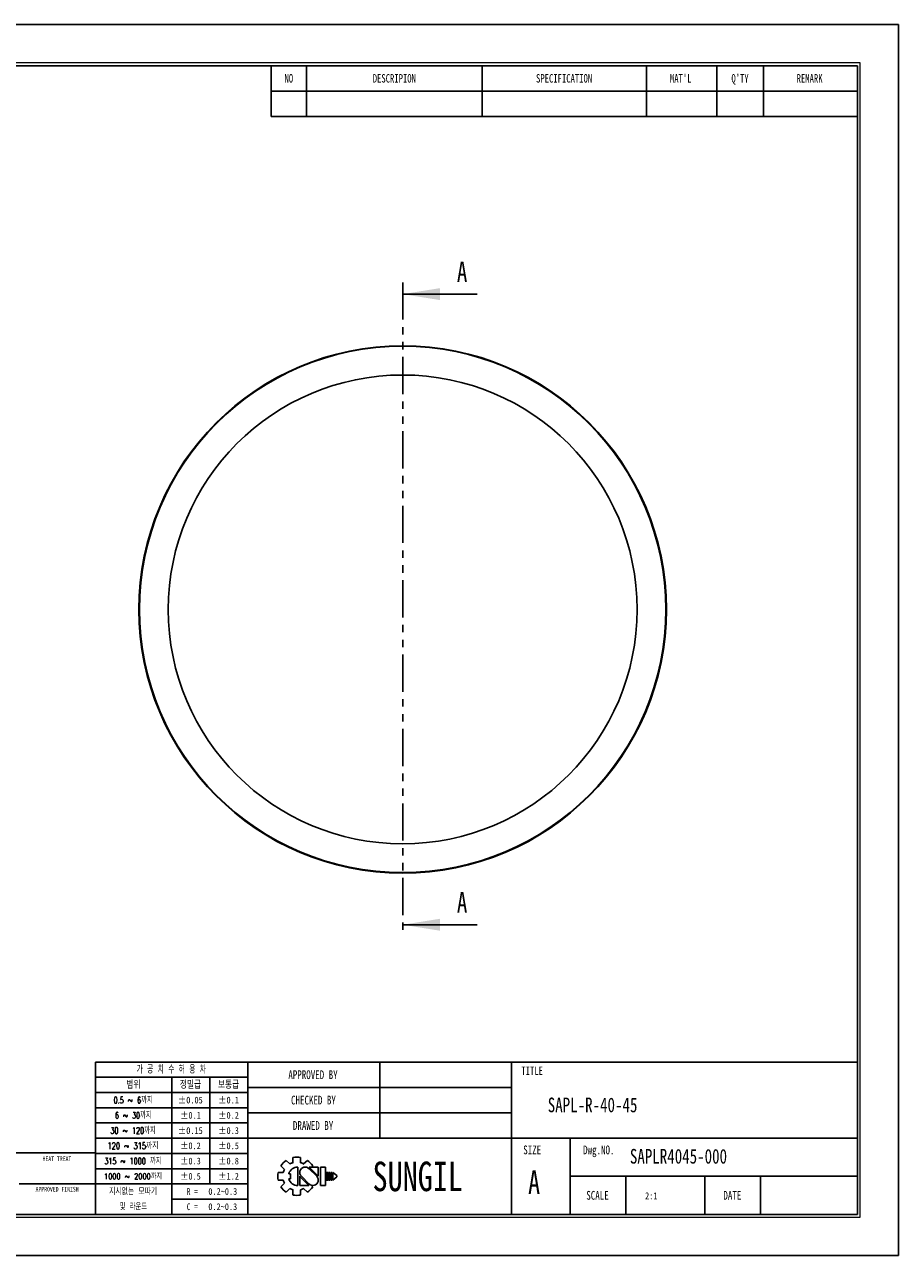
# Model space of a CAD drawing. Header units: millimetres. Extents: x 0 to 297, y 0 to 210.
# Tile 2 of 2: x 148 to 297, y 0 to 210. Entities that reach past the tile are written whole.
import ezdxf
from ezdxf.enums import TextEntityAlignment as Align

# ---------------------------------------------------------------- set-up
doc = ezdxf.new("R2010")
doc.units = ezdxf.units.MM
doc.header["$PDSIZE"] = -1
doc.linetypes.add('PHANTOM', pattern=[12.7, 6.35, -1.27, 1.27, -1.27, 1.27, -1.27])
doc.layers.add('문자', color=7, linetype='Continuous')
doc.styles.add('SLDTEXTSTYLE0', font='TXT', dxfattribs={"width": 0.75})
doc.styles.add('SLDTEXTSTYLE1', font='TXT', dxfattribs={"width": 0.634615, "bigfont": 'bigfont'})
doc.styles.add('SLDTEXTSTYLE2', font='TXT', dxfattribs={"width": 0.75, "bigfont": 'bigfont'})
doc.styles.add('SLDTEXTSTYLE3', font='TXT', dxfattribs={"width": 0.694444, "bigfont": 'bigfont'})
doc.styles.add('SLDTEXTSTYLE4', font='TXT', dxfattribs={"width": 0.6875, "bigfont": 'bigfont'})
doc.styles.add('SLDTEXTSTYLE5', font='TXT', dxfattribs={"width": 0.7, "bigfont": 'bigfont'})
doc.styles.add('SLDTEXTSTYLE6', font='TXT', dxfattribs={"width": 0.692308, "bigfont": 'bigfont'})
doc.styles.add('SLDTEXTSTYLE7', font='TXT', dxfattribs={"width": 0.666667})

# ---------------------------------------------------------------- blocks, each defined once
blk = doc.blocks.new('AAAA')
at = {"color": 250, "true_color": 0x191924}
for p, q in [((-298.87, 124.28), (-595.87, 124.28)), ((-298.87, -85.72), (-298.87, 124.28)), ((-595.87, -85.72), (-298.87, -85.72))]:
    blk.add_line(p, q, dxfattribs=at)
at = {"lineweight": 0}
for p, q in [((-305.37, 117.78), (-585.87, 117.78)), ((-305.37, -79.22), (-305.37, 117.78)), ((-585.87, -79.22), (-305.37, -79.22))]:
    blk.add_line(p, q, dxfattribs=at)
for p, q in [((-305.87, 117.28), (-585.37, 117.28)), ((-405.87, 117.28), (-405.87, 108.62)), ((-399.87, 117.28), (-399.87, 108.62)), ((-369.87, 117.28), (-369.87, 108.62)), ((-341.87, 117.28), (-341.87, 108.62)), ((-329.87, 117.28), (-329.87, 108.62)), ((-321.87, 117.28), (-321.87, 108.62)), ((-305.87, -78.72), (-305.87, 117.28)), ((-405.87, 112.95), (-305.87, 112.95)), ((-405.87, 108.62), (-305.87, 108.62)), ((-305.87, -52.72), (-435.87, -52.72)), ((-435.87, -52.72), (-435.87, -78.72)), ((-409.87, -52.72), (-409.87, -78.72)), ((-387.37, -52.72), (-387.37, -65.72)), ((-364.87, -52.72), (-364.87, -78.72)), ((-409.87, -55.32), (-435.87, -55.32)), ((-422.87, -55.32), (-422.87, -78.72)), ((-416.37, -55.32), (-416.37, -73.52)), ((-409.87, -57.92), (-435.87, -57.92)), ((-364.87, -57.05), (-409.87, -57.05)), ((-409.87, -60.52), (-435.87, -60.52)), ((-364.87, -61.38), (-409.87, -61.38)), ((-409.87, -63.12), (-435.87, -63.12)), ((-409.87, -65.72), (-435.87, -65.72)), ((-305.87, -65.72), (-409.87, -65.72)), ((-354.87, -65.72), (-354.87, -78.72)), ((-435.87, -68.22), (-533.87, -68.22)), ((-409.87, -68.32), (-435.87, -68.32)), ((-402.17, -69.02), (-402.17, -69.9)), ((-400.87, -69.02), (-400.87, -69.9)), ((-409.87, -70.92), (-435.87, -70.92)), ((-404.24, -70.42), (-403.62, -71.04)), ((-403.32, -69.5), (-402.7, -70.12)), ((-401.37, -70.64), (-401.37, -73.79)), ((-400.35, -70.12), (-399.72, -69.5)), ((-398.13, -72.22), (-399.46, -70.88)), ((-397.85, -72.19), (-399.4, -70.64)), ((-399.4, -70.64), (-397.85, -70.64)), ((-399.03, -70.64), (-398.81, -70.42)), ((-397.85, -70.64), (-397.85, -72.22)), ((-397.48, -70.64), (-397.48, -73.79)), ((-397.48, -70.64), (-396.61, -70.64)), ((-396.61, -70.64), (-396.61, -73.79)), ((-404.71, -71.57), (-403.84, -71.57)), ((-404.71, -71.57), (-403.84, -71.57)), ((-404.71, -72.86), (-403.84, -72.86)), ((-404.24, -74.01), (-403.62, -73.39)), ((-402.89, -71.78), (-402.59, -71.78)), ((-402.89, -72.65), (-402.59, -72.65)), ((-402.59, -71.78), (-402.59, -72.65)), ((-401.01, -72.22), (-401.01, -73.79)), ((-401.01, -72.24), (-399.45, -73.79)), ((-400.73, -72.22), (-399.39, -73.55)), ((-396.46, -71.57), (-396.46, -72.86)), ((-396.46, -71.57), (-396.24, -71.57)), ((-396.46, -72.86), (-396.24, -72.86)), ((-396.24, -71.57), (-396.24, -72.86)), ((-396.09, -71.57), (-396.09, -72.86)), ((-396.09, -71.57), (-395.88, -71.57)), ((-396.09, -72.86), (-395.88, -72.86)), ((-395.88, -71.57), (-395.88, -72.86)), ((-395.72, -71.57), (-395.72, -72.86)), ((-395.72, -71.57), (-395.51, -71.57)), ((-395.72, -72.86), (-395.51, -72.86)), ((-395.51, -71.57), (-395.51, -72.86)), ((-395.36, -71.57), (-395.36, -72.86)), ((-395.36, -71.57), (-394.71, -72.11)), ((-394.71, -72.32), (-395.36, -72.86)), ((-394.71, -72.11), (-394.71, -72.22)), ((-394.71, -72.11), (-394.71, -72.32)), ((-394.71, -72.22), (-394.71, -72.32)), ((-305.87, -72.22), (-354.87, -72.22)), ((-345.37, -72.22), (-345.37, -78.72)), ((-331.87, -72.22), (-331.87, -78.72)), ((-322.37, -72.22), (-322.37, -78.72)), ((-448.87, -73.52), (-435.87, -73.52)), ((-409.87, -73.52), (-435.87, -73.52)), ((-403.32, -74.93), (-402.7, -74.31)), ((-402.17, -74.53), (-402.17, -75.41)), ((-401.01, -73.79), (-399.45, -73.79)), ((-400.87, -74.53), (-400.87, -75.41)), ((-400.35, -74.31), (-399.72, -74.93)), ((-399.08, -73.74), (-398.81, -74.01)), ((-397.48, -73.79), (-396.61, -73.79)), ((-409.87, -76.12), (-422.87, -76.12)), ((-585.37, -78.72), (-305.87, -78.72))]:
    blk.add_line(p, q)
for centre, radius, start, end in [((-401.52, -72.22), 3.26, 78.4943, 101.5057), ((-401.52, -72.22), 3.26, 123.4943, 146.5057), ((-401.52, -72.22), 2.4, 150.6872, 164.3128), ((-401.37, -72.22), 1.58, 90, 164.0671), ((-401.52, -72.22), 2.4, 105.6872, 119.3128), ((-400.09, -71.56), 0.919, 43.2202, 225.8282), ((-401.52, -72.22), 2.4, 60.6872, 74.3128), ((-401.52, -72.22), 3.26, 33.4943, 56.5057), ((-401.52, -72.22), 3.26, 168.4943, 191.5057), ((-401.52, -72.22), 2.4, 195.6872, 209.3128), ((-401.37, -72.22), 1.58, 195.9329, 270), ((-398.77, -72.87), 0.919, 223.2202, 45.8282), ((-401.52, -72.22), 3.26, 213.4943, 236.5057), ((-401.52, -72.22), 2.4, 240.6872, 254.3128), ((-401.52, -72.22), 3.26, 258.4943, 281.5057), ((-401.52, -72.22), 2.4, 285.6872, 299.3128), ((-401.52, -72.22), 3.26, 303.4943, 326.5057)]:
    blk.add_arc(centre, radius, start, end)
for p in [(-387.37, -57.05), (-387.37, -61.38)]:
    blk.add_point(p)
at = {"color": 250, "true_color": 0x191924, "width": 0.75}
for tag, height, style, p in [('TITLE', 2.5, 'SLDTEXTSTYLE2', (-358.7, -62.04)), ('도번', 2.5, 'SLDTEXTSTYLE2', (-344.69, -70.81)), ('필렛', 1.15, 'SLDTEXTSTYLE0', (-416.62, -75.73)), ('SCALE', 1.2, 'SLDTEXTSTYLE0', (-342.09, -76.51)), ('DATE', 1.2, 'SLDTEXTSTYLE0', (-318.85, -76.56)), ('모따기', 1.15, 'SLDTEXTSTYLE0', (-416.62, -78.33))]:
    blk.add_attdef(tag, text='', height=height, dxfattribs=dict(at, style=style)).set_placement(p, align=Align.BOTTOM_LEFT)
at = {"layer": '문자', "attachment_point": 2}
for s, insert, char_height, style in [('NO', (-402.88, 115.84), 1.444, 'SLDTEXTSTYLE0'), ('DESCRIPION', (-384.88, 115.84), 1.444, 'SLDTEXTSTYLE0'), ('SPECIFICATION', (-355.91, 115.84), 1.444, 'SLDTEXTSTYLE0'), ("MAT'L", (-336.01, 115.84), 1.444, 'SLDTEXTSTYLE0'), ("Q'TY", (-325.89, 115.84), 1.444, 'SLDTEXTSTYLE0'), ('REMARK', (-314.02, 115.84), 1.444, 'SLDTEXTSTYLE0'), ('가 공 치 수 허 용 차', (-422.94, -53.37), 1.3, 'SLDTEXTSTYLE1'), ('APPROVED BY', (-398.76, -54.14), 1.5, 'SLDTEXTSTYLE0'), ('TITLE', (-361.36, -53.5), 1.444, 'SLDTEXTSTYLE0'), ('범위', (-429.4, -56), 1.25, 'SLDTEXTSTYLE2'), ('정밀급', (-419.66, -56), 1.25, 'SLDTEXTSTYLE2'), ('보통급', (-413.16, -56), 1.25, 'SLDTEXTSTYLE2'), ('0.5 ~ 6까지', (-429.45, -58.67), 1.1, 'SLDTEXTSTYLE3'), ('±0.05', (-419.68, -58.64), 1.15, 'SLDTEXTSTYLE0'), ('±0.1', (-413.16, -58.64), 1.15, 'SLDTEXTSTYLE0'), ('CHECKED BY', (-398.68, -58.47), 1.5, 'SLDTEXTSTYLE0'), ('6 ~ 30까지', (-429.43, -61.27), 1.1, 'SLDTEXTSTYLE4'), ('±0.1', (-419.66, -61.24), 1.15, 'SLDTEXTSTYLE0'), ('±0.2', (-413.16, -61.24), 1.15, 'SLDTEXTSTYLE0'), ('DRAWED BY', (-398.74, -62.8), 1.5, 'SLDTEXTSTYLE0'), ('30 ~ 120까지', (-429.46, -63.87), 1.1, 'SLDTEXTSTYLE5'), ('±0.15', (-419.68, -63.84), 1.15, 'SLDTEXTSTYLE0'), ('±0.3', (-413.16, -63.84), 1.15, 'SLDTEXTSTYLE0'), ('120 ~ 315까지', (-429.47, -66.47), 1.1, 'SLDTEXTSTYLE2'), ('±0.2', (-419.66, -66.44), 1.15, 'SLDTEXTSTYLE0'), ('±0.5', (-413.16, -66.44), 1.15, 'SLDTEXTSTYLE0'), ('SIZE', (-361.35, -66.97), 1.5, 'SLDTEXTSTYLE0'), ('Dwg.NO.', (-349.99, -66.97), 1.5, 'SLDTEXTSTYLE0'), ('HEAT TREAT', (-442.45, -68.82), 0.8, 'SLDTEXTSTYLE0'), ('315 ~ 1000 까지', (-429.48, -69.07), 1.1, 'SLDTEXTSTYLE6'), ('±0.3', (-419.66, -69.04), 1.15, 'SLDTEXTSTYLE0'), ('±0.8', (-413.16, -69.04), 1.15, 'SLDTEXTSTYLE0'), ('SUNGIL', (-380.89, -69.72), 5.032, 'SLDTEXTSTYLE0'), ('A', (-361.03, -71.23), 4, 'SLDTEXTSTYLE0'), ('1000 ~ 2000까지', (-429.47, -71.73), 0.99, 'SLDTEXTSTYLE2'), ('±0.5', (-419.66, -71.64), 1.15, 'SLDTEXTSTYLE0'), ('±1.2', (-413.16, -71.64), 1.15, 'SLDTEXTSTYLE0'), ('APPROVED FINISH', (-442.42, -74.02), 0.8, 'SLDTEXTSTYLE0'), ('지시없는 모따기', (-429.45, -74.27), 1.1, 'SLDTEXTSTYLE2'), ('R =', (-419.36, -74.24), 1.15, 'SLDTEXTSTYLE7'), ('SCALE', (-350.21, -74.72), 1.5, 'SLDTEXTSTYLE0'), ('DATE', (-327.2, -74.72), 1.5, 'SLDTEXTSTYLE0'), ('및 라운드', (-429.41, -76.87), 1.1, 'SLDTEXTSTYLE5'), ('C =', (-419.36, -76.84), 1.15, 'SLDTEXTSTYLE7')]:
    blk.add_mtext(s, dxfattribs=dict(at, insert=insert, char_height=char_height, style=style))

msp = doc.modelspace()

# ---------------------------------------------------------------- linework, layer by layer
at = {"color": 2, "linetype": 'PHANTOM', "lineweight": 30}
msp.add_line((212.447, 166.076), (212.447, 54.476), dxfattribs=at)
at = {"color": 2, "linetype": 'Continuous', "lineweight": 30}
for p, q in [((225.147, 164.076), (212.447, 164.076)), ((225.147, 56.476), (212.447, 56.476))]:
    msp.add_line(p, q, dxfattribs=at)
for radius in [45, 44.9, 40]:
    msp.add_circle((212.447, 110.276), radius)
for points in [[(212.447, 164.076), (218.797, 163.06), (218.797, 165.092)], [(212.447, 56.476), (218.797, 55.46), (218.797, 57.492)]]:
    msp.add_solid(points, dxfattribs=at)

# ---------------------------------------------------------------- block references
at = {"color": 7, "linetype": 'Continuous'}
ref = msp.add_blockref('AAAA', (595.902, 85.776), dxfattribs=at)
ref.add_attrib('모따기', '0.2~0.3', dxfattribs={"layer": '문자', "height": 1.15, "style": 'SLDTEXTSTYLE0', "width": 0.75}).set_placement((179.283, 7.449), align=Align.BOTTOM_LEFT)
ref.add_attrib('필렛', '0.2~0.3', dxfattribs={"layer": '문자', "height": 1.15, "style": 'SLDTEXTSTYLE0', "width": 0.75}).set_placement((179.283, 10.049), align=Align.BOTTOM_LEFT)
ref.add_attrib('TITLE', 'SAPL-R-40-45', dxfattribs={"layer": '문자', "height": 2.5, "style": 'SLDTEXTSTYLE0', "width": 0.75}).set_placement((237.199, 23.734), align=Align.BOTTOM_LEFT)
ref.add_attrib('도번', 'SAPLR4045-000', dxfattribs={"layer": '문자', "height": 2.5, "style": 'SLDTEXTSTYLE0', "width": 0.75}).set_placement((251.214, 14.971), align=Align.BOTTOM_LEFT)
ref.add_attrib('SCALE', '2:1', dxfattribs={"layer": '문자', "height": 1.2, "style": 'SLDTEXTSTYLE0', "width": 0.75}).set_placement((253.814, 9.262), align=Align.BOTTOM_LEFT)

# ---------------------------------------------------------------- texts
at = {"color": 2, "linetype": 'Continuous', "char_height": 3.5, "attachment_point": 1, "style": 'SLDTEXTSTYLE0'}
for insert in [(221.695, 169.636), (221.695, 62.036)]:
    msp.add_mtext('A', dxfattribs=dict(at, insert=insert))

doc.saveas('drawing.dxf')
